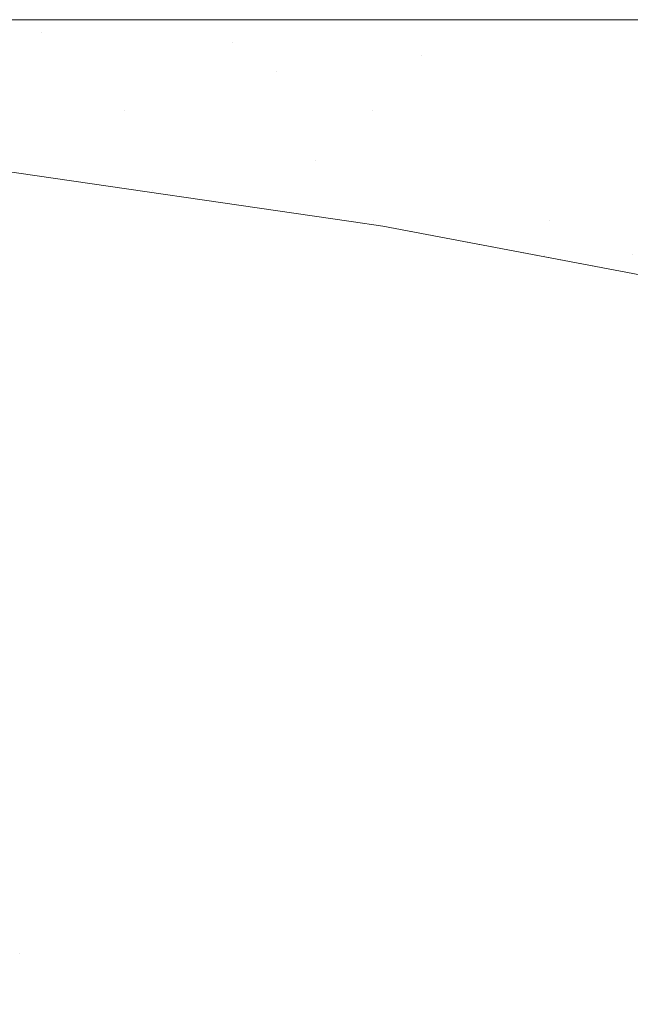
# Model space of a CAD drawing. Header units: centimetres. Extents: x -62 to 63, y 4 to 6.
# Tile 216 of 256: x -20.1675 to -20.1469, y 5.967 to 6.0002. Entities that reach past the tile are written whole.
import ezdxf

# ---------------------------------------------------------------- set-up
doc = ezdxf.new("R2010")
doc.units = ezdxf.units.CM
doc.header["$LTSCALE"] = 2.54
doc.layers.add('Lucido design-1', color=7, linetype='Continuous')

# ---------------------------------------------------------------- blocks, each defined once
blk = doc.blocks.new('Gruppo-4-1')
at = {"color": 7, "linetype": 'Continuous', "lineweight": 9}
for points, invisible_edges in [([(-61.851453, 6.000144, -2276.319046), (-11.919521, 6.000212, -2276.32217), (-36.885487, 6.000212, -2276.32217)], 9), ([(-61.851453, 6.000144, -2276.319046), (62.978378, 6.000144, -2276.319046), (13.046446, 6.000212, -2276.32217), (-11.919521, 6.000212, -2276.32217)], 11), ([(-36.885487, 6.000212, -2276.32217), (-20.108622, 6.000212, -2276.58283), (-20.124743, 6.000212, -2276.590258)], 9), ([(-36.885487, 6.000212, -2276.32217), (-20.044865, 6.000212, -2276.559498), (-20.053408, 6.000212, -2276.562274), (-20.068416, 6.000212, -2276.567152)], 9), ([(-20.068416, 6.000212, -2276.567152), (-20.089236, 6.000212, -2276.574814), (-36.885487, 6.000212, -2276.32217)], 10), ([(-20.124743, 6.000212, -2276.590258), (-20.13894, 6.000212, -2276.597476), (-36.885487, 6.000212, -2276.32217)], 10), ([(-20.13894, 6.000212, -2276.597476), (-20.151441, 6.000212, -2276.604453), (-36.885487, 6.000212, -2276.32217)], 10), ([(-36.885487, 6.000212, -2276.32217), (-20.018401, 6.000212, -2276.552008), (-20.044865, 6.000212, -2276.559498)], 9), ([(-20.151441, 6.000212, -2276.604453), (-20.162454, 6.000212, -2276.611172), (-36.885487, 6.000212, -2276.32217)], 10), ([(-36.885487, 6.000212, -2276.32217), (-19.988853, 6.000212, -2276.544859), (-20.018401, 6.000212, -2276.552008)], 9), ([(-20.162454, 6.000212, -2276.611172), (-20.172166, 6.000212, -2276.617629), (-36.885487, 6.000212, -2276.32217)], 10), ([(-36.885487, 6.000212, -2276.32217), (-19.956145, 6.000212, -2276.538267), (-19.97734, 6.000212, -2276.542539), (-19.988853, 6.000212, -2276.544859)], 9), ([(-36.885487, 6.000212, -2276.32217), (-19.920337, 6.000212, -2276.532478), (-19.956145, 6.000212, -2276.538267)], 9), ([(-36.885487, 6.000212, -2276.32217), (-19.881663, 6.000212, -2276.527754), (-19.902965, 6.000212, -2276.530356)], 9), ([(-19.902965, 6.000212, -2276.530356), (-19.920337, 6.000212, -2276.532478), (-36.885487, 6.000212, -2276.32217)], 10), ([(-36.885487, 6.000212, -2276.32217), (-19.797695, 6.000212, -2276.522484), (-19.833747, 6.000212, -2276.524053)], 9), ([(-36.885487, 6.000212, -2276.32217), (-19.840565, 6.000212, -2276.52435), (-19.881663, 6.000212, -2276.527754)], 9), ([(-19.77134, 6.000212, -2276.52217), (-19.797695, 6.000212, -2276.522484), (-36.885487, 6.000212, -2276.32217), (-11.919521, 6.000212, -2276.32217)], 10), ([(-19.833747, 6.000212, -2276.524053), (-19.840565, 6.000212, -2276.52435), (-36.885487, 6.000212, -2276.32217)], 10), ([(-20.089236, 6.000212, -2276.574814), (-20.108622, 6.000212, -2276.58283), (-36.885487, 6.000212, -2276.32217)], 10), ([(-20.172166, 6.000212, -2276.617629), (-20.162454, 6.000212, -2276.611172), (-20.179715, 6.000163, -2276.629523)], 10), ([(-20.162454, 6.000212, -2276.611172), (-20.151441, 6.000212, -2276.604453), (-20.179715, 6.000163, -2276.629523)], 10), ([(-20.151441, 6.000212, -2276.604453), (-20.13894, 6.000212, -2276.597476), (-20.120044, 6.000163, -2276.592717), (-20.179715, 6.000163, -2276.629523)], 14), ([(-61.851453, 6.000144, -2276.319046), (-61.851453, 6.000117, -2276.317808), (62.978378, 6.000117, -2276.317808), (62.978378, 6.000144, -2276.319046)], 10), ([(62.978378, 6.000117, -2276.317808), (-61.851453, 6.000117, -2276.317808), (-61.851453, 5.999831, -2276.313454), (62.978378, 5.999831, -2276.313454)], 5), ([(-20.120044, 6.000163, -2276.592717), (-20.114518, 6.000017, -2276.594769), (-20.173244, 6.000017, -2276.630991), (-20.179715, 6.000163, -2276.629523)], 15), ([(-20.17197, 5.999434, -2276.643864), (-20.173244, 6.000017, -2276.630991), (-20.166792, 5.999774, -2276.632454)], 11), ([(-20.166792, 5.999774, -2276.632454), (-20.173244, 6.000017, -2276.630991), (-20.114518, 6.000017, -2276.594769), (-20.109009, 5.999774, -2276.596814)], 15), ([(62.978378, 5.999831, -2276.313454), (-61.851453, 5.999831, -2276.313454), (-61.851453, 5.999356, -2276.309117), (62.978378, 5.999356, -2276.309117)], 5), ([(-20.166792, 5.999774, -2276.632454), (-20.160368, 5.999434, -2276.633912), (-20.17197, 5.999434, -2276.643864)], 11), ([(-20.166792, 5.999774, -2276.632454), (-20.109009, 5.999774, -2276.596814), (-20.133786, 5.999434, -2276.615381)], 11), ([(-20.133786, 5.999434, -2276.615381), (-20.160368, 5.999434, -2276.633912), (-20.166792, 5.999774, -2276.632454)], 11), ([(62.978378, 5.999356, -2276.309117), (-61.851453, 5.999356, -2276.309117), (-61.851453, 5.998693, -2276.304805), (62.978378, 5.998693, -2276.304805)], 5), ([(-20.158864, 5.99847, -2276.646426), (-20.168847, 5.99847, -2276.65645), (-20.18229, 5.999434, -2276.654228), (-20.17197, 5.999434, -2276.643864)], 15), ([(-20.158864, 5.99847, -2276.646426), (-20.17197, 5.999434, -2276.643864), (-20.160368, 5.999434, -2276.633912)], 11), ([(-20.160368, 5.999434, -2276.633912), (-20.153981, 5.998999, -2276.635361), (-20.158864, 5.99847, -2276.646426)], 11), ([(-20.153981, 5.998999, -2276.635361), (-20.160368, 5.999434, -2276.633912), (-20.133786, 5.999434, -2276.615381), (-20.127836, 5.998999, -2276.617134)], 15), ([(-20.153981, 5.998999, -2276.635361), (-20.147641, 5.99847, -2276.636799), (-20.158864, 5.99847, -2276.646426)], 11), ([(-20.153981, 5.998999, -2276.635361), (-20.127836, 5.998999, -2276.617134), (-20.135291, 5.99847, -2276.627605)], 11), ([(-20.135291, 5.99847, -2276.627605), (-20.147641, 5.99847, -2276.636799), (-20.153981, 5.998999, -2276.635361)], 11), ([(62.978378, 5.998693, -2276.304805), (-61.851453, 5.998693, -2276.304805), (-61.851453, 5.997842, -2276.300526), (62.978378, 5.997842, -2276.300526)], 5), ([(-20.16399, 5.997135, -2276.668668), (-20.170956, 5.997135, -2276.678998), (-20.184693, 5.99847, -2276.677514), (-20.177487, 5.99847, -2276.666829)], 15), ([(-20.177487, 5.99847, -2276.666829), (-20.168847, 5.99847, -2276.65645), (-20.155637, 5.997135, -2276.658634), (-20.16399, 5.997135, -2276.668668)], 15), ([(-20.155637, 5.997135, -2276.658634), (-20.168847, 5.99847, -2276.65645), (-20.158864, 5.99847, -2276.646426)], 11), ([(-20.158864, 5.99847, -2276.646426), (-20.152392, 5.997848, -2276.647691), (-20.155637, 5.997135, -2276.658634)], 11), ([(-20.152392, 5.997848, -2276.647691), (-20.158864, 5.99847, -2276.646426), (-20.147641, 5.99847, -2276.636799), (-20.141357, 5.997848, -2276.638225)], 15), ([(-20.141357, 5.997848, -2276.638225), (-20.147641, 5.99847, -2276.636799), (-20.135291, 5.99847, -2276.627605), (-20.129213, 5.997848, -2276.629184)], 15), ([(62.978378, 5.997842, -2276.300526), (-61.851453, 5.997842, -2276.300526), (-61.851453, 5.996805, -2276.296288), (62.978378, 5.996805, -2276.296288)], 5), ([(-20.152392, 5.997848, -2276.647691), (-20.145986, 5.997135, -2276.648943), (-20.155637, 5.997135, -2276.658634)], 11), ([(-20.141357, 5.997848, -2276.638225), (-20.135136, 5.997135, -2276.639636), (-20.145986, 5.997135, -2276.648943), (-20.152392, 5.997848, -2276.647691)], 15), ([(-20.182838, 5.997135, -2276.711219), (-20.180434, 5.997135, -2276.700332), (-20.166695, 5.995446, -2276.701066), (-20.169019, 5.995446, -2276.711587)], 15), ([(-20.162853, 5.995446, -2276.690667), (-20.166695, 5.995446, -2276.701066), (-20.180434, 5.997135, -2276.700332), (-20.176458, 5.997135, -2276.689572)], 15), ([(-20.176458, 5.997135, -2276.689572), (-20.170956, 5.997135, -2276.678998), (-20.157536, 5.995446, -2276.680448), (-20.162853, 5.995446, -2276.690667)], 15), ([(-20.157536, 5.995446, -2276.680448), (-20.170956, 5.997135, -2276.678998), (-20.16399, 5.997135, -2276.668668)], 11), ([(-20.16399, 5.997135, -2276.668668), (-20.157354, 5.996334, -2276.669573), (-20.157536, 5.995446, -2276.680448)], 11), ([(-20.157354, 5.996334, -2276.669573), (-20.16399, 5.997135, -2276.668668), (-20.155637, 5.997135, -2276.658634), (-20.149142, 5.996334, -2276.659708)], 15), ([(-20.149142, 5.996334, -2276.659708), (-20.155637, 5.997135, -2276.658634), (-20.145986, 5.997135, -2276.648943), (-20.139654, 5.996334, -2276.650181)], 15), ([(62.978378, 5.996805, -2276.296288), (-61.851453, 5.996805, -2276.296288), (-61.851453, 5.995584, -2276.292099), (62.978378, 5.995584, -2276.292099)], 5), ([(-20.157354, 5.996334, -2276.669573), (-20.150804, 5.995446, -2276.670465), (-20.157536, 5.995446, -2276.680448)], 11), ([(-20.149142, 5.996334, -2276.659708), (-20.142731, 5.995446, -2276.660768), (-20.150804, 5.995446, -2276.670465), (-20.157354, 5.996334, -2276.669573)], 15), ([(-20.139654, 5.996334, -2276.650181), (-20.133404, 5.995446, -2276.651402), (-20.142731, 5.995446, -2276.660768), (-20.149142, 5.996334, -2276.659708)], 15), ([(62.978378, 5.995584, -2276.292099), (-61.851453, 5.995584, -2276.292099), (-61.851453, 5.994181, -2276.287968), (62.978378, 5.994181, -2276.287968)], 5), ([(-20.163362, 5.99406, -2276.931524), (-20.170111, 5.995028, -2276.931524), (-20.169936, 5.99526, -2276.928414), (-20.163171, 5.994289, -2276.928414)], 15), ([(-20.163171, 5.994289, -2276.928414), (-20.169936, 5.99526, -2276.928414), (-20.169831, 5.995399, -2276.925294), (-20.163056, 5.994427, -2276.925294)], 15), ([(-20.163056, 5.994427, -2276.925294), (-20.169831, 5.995399, -2276.925294), (-20.169809, 5.995357, -2276.92217), (-20.15635, 5.993398, -2276.92217)], 11), ([(-20.15635, 5.993398, -2276.72217), (-20.169809, 5.995357, -2276.72217), (-20.169019, 5.995446, -2276.711587)], 10), ([(-20.15635, 5.993398, -2276.92217), (-20.169809, 5.995357, -2276.92217), (-20.169809, 5.995357, -2276.72217), (-20.15635, 5.993398, -2276.72217)], 10), ([(-20.169019, 5.995446, -2276.711587), (-20.155595, 5.99342, -2276.711944), (-20.15635, 5.993398, -2276.72217)], 11), ([(-20.169019, 5.995446, -2276.711587), (-20.166695, 5.995446, -2276.701066), (-20.15335, 5.99342, -2276.701778), (-20.155595, 5.99342, -2276.711944)], 15), ([(-20.149638, 5.99342, -2276.69173), (-20.15335, 5.99342, -2276.701778), (-20.166695, 5.995446, -2276.701066), (-20.162853, 5.995446, -2276.690667)], 15), ([(-20.149638, 5.99342, -2276.69173), (-20.162853, 5.995446, -2276.690667), (-20.157536, 5.995446, -2276.680448)], 11), ([(-20.157536, 5.995446, -2276.680448), (-20.150966, 5.994473, -2276.681158), (-20.149638, 5.99342, -2276.69173)], 11), ([(-20.150966, 5.994473, -2276.681158), (-20.157536, 5.995446, -2276.680448), (-20.150804, 5.995446, -2276.670465), (-20.144349, 5.994473, -2276.671345)], 15), ([(-20.144349, 5.994473, -2276.671345), (-20.150804, 5.995446, -2276.670465), (-20.142731, 5.995446, -2276.660768), (-20.136413, 5.994473, -2276.661813)], 15), ([(-20.163629, 5.99374, -2276.934621), (-20.170354, 5.994704, -2276.934621), (-20.170111, 5.995028, -2276.931524), (-20.163362, 5.99406, -2276.931524)], 15), ([(-20.16397, 5.99333, -2276.9377), (-20.170666, 5.99429, -2276.9377), (-20.170354, 5.994704, -2276.934621), (-20.163629, 5.99374, -2276.934621)], 15), ([(-20.164385, 5.992831, -2276.940757), (-20.171046, 5.993786, -2276.940757), (-20.170666, 5.99429, -2276.9377), (-20.16397, 5.99333, -2276.9377)], 15), ([(-20.163171, 5.994289, -2276.928414), (-20.156513, 5.993238, -2276.928414), (-20.15672, 5.993011, -2276.931524), (-20.163362, 5.99406, -2276.931524)], 15), ([(-20.163056, 5.994427, -2276.925294), (-20.156388, 5.993374, -2276.925294), (-20.156513, 5.993238, -2276.928414), (-20.163171, 5.994289, -2276.928414)], 15), ([(-20.15635, 5.993398, -2276.92217), (-20.156388, 5.993374, -2276.925294), (-20.163056, 5.994427, -2276.925294)], 11), ([(-20.144349, 5.994473, -2276.671345), (-20.137995, 5.99342, -2276.67221), (-20.1445, 5.99342, -2276.681856), (-20.150966, 5.994473, -2276.681158)], 15), ([(-20.150966, 5.994473, -2276.681158), (-20.1445, 5.99342, -2276.681856), (-20.149638, 5.99342, -2276.69173)], 11), ([(62.978378, 5.994181, -2276.287968), (-61.851453, 5.994181, -2276.287968), (-61.851453, 5.9926, -2276.283902), (62.978378, 5.9926, -2276.283902)], 5), ([(-20.163362, 5.99406, -2276.931524), (-20.15672, 5.993011, -2276.931524), (-20.157009, 5.992694, -2276.934621), (-20.163629, 5.99374, -2276.934621)], 15), ([(-20.164873, 5.992245, -2276.943786), (-20.171492, 5.993194, -2276.943786), (-20.171046, 5.993786, -2276.940757), (-20.164385, 5.992831, -2276.940757)], 15), ([(-20.163629, 5.99374, -2276.934621), (-20.157009, 5.992694, -2276.934621), (-20.15738, 5.992289, -2276.9377), (-20.16397, 5.99333, -2276.9377)], 15), ([(-20.16397, 5.99333, -2276.9377), (-20.15738, 5.992289, -2276.9377), (-20.157831, 5.991795, -2276.940757), (-20.164385, 5.992831, -2276.940757)], 15), ([(-20.150193, 5.991883, -2276.931524), (-20.15672, 5.993011, -2276.931524), (-20.156513, 5.993238, -2276.928414), (-20.149969, 5.992107, -2276.928414)], 15), ([(-20.149969, 5.992107, -2276.928414), (-20.156513, 5.993238, -2276.928414), (-20.156388, 5.993374, -2276.925294), (-20.149835, 5.992242, -2276.925294)], 15), ([(-20.156388, 5.993374, -2276.925294), (-20.15635, 5.993398, -2276.92217), (-20.155277, 5.993241, -2276.92217)], 9), ([(-20.149835, 5.992242, -2276.925294), (-20.156388, 5.993374, -2276.925294), (-20.155277, 5.993241, -2276.92217)], 11), ([(-20.155277, 5.993241, -2276.72217), (-20.15635, 5.993398, -2276.72217), (-20.155595, 5.99342, -2276.711944)], 10), ([(-20.15635, 5.993398, -2276.72217), (-20.155277, 5.993241, -2276.72217), (-20.155277, 5.993241, -2276.92217), (-20.15635, 5.993398, -2276.92217)], 10), ([(-20.155595, 5.99342, -2276.711944), (-20.142631, 5.991079, -2276.712289), (-20.143374, 5.990984, -2276.72217)], 11), ([(-20.143374, 5.990984, -2276.72217), (-20.155277, 5.993241, -2276.72217), (-20.155595, 5.99342, -2276.711944)], 10), ([(-20.155595, 5.99342, -2276.711944), (-20.15335, 5.99342, -2276.701778), (-20.146845, 5.992287, -2276.702125)], 11), ([(-20.146845, 5.992287, -2276.702125), (-20.142631, 5.991079, -2276.712289), (-20.155595, 5.99342, -2276.711944)], 11), ([(-20.155277, 5.993241, -2276.72217), (-20.143374, 5.990984, -2276.72217), (-20.143374, 5.990984, -2276.92217), (-20.149806, 5.992204, -2276.92217)], 10), ([(-20.149806, 5.992204, -2276.92217), (-20.155277, 5.993241, -2276.92217), (-20.155277, 5.993241, -2276.72217)], 10), ([(-20.155277, 5.993241, -2276.92217), (-20.149806, 5.992204, -2276.92217), (-20.149835, 5.992242, -2276.925294)], 10), ([(-20.146845, 5.992287, -2276.702125), (-20.15335, 5.99342, -2276.701778), (-20.149638, 5.99342, -2276.69173), (-20.143196, 5.992287, -2276.692248)], 15), ([(-20.143196, 5.992287, -2276.692248), (-20.149638, 5.99342, -2276.69173), (-20.1445, 5.99342, -2276.681856), (-20.138146, 5.992287, -2276.682543)], 15), ([(-20.165433, 5.991573, -2276.946785), (-20.172003, 5.992515, -2276.946785), (-20.171492, 5.993194, -2276.943786), (-20.164873, 5.992245, -2276.943786)], 15), ([(-20.150504, 5.99157, -2276.934621), (-20.157009, 5.992694, -2276.934621), (-20.15672, 5.993011, -2276.931524), (-20.150193, 5.991883, -2276.931524)], 15), ([(62.978378, 5.9926, -2276.283902), (-61.851453, 5.9926, -2276.283902), (-61.851453, 5.990843, -2276.279908), (62.978378, 5.990843, -2276.279908)], 5), ([(-20.164385, 5.992831, -2276.940757), (-20.157831, 5.991795, -2276.940757), (-20.15836, 5.991216, -2276.943786), (-20.164873, 5.992245, -2276.943786)], 15), ([(-20.150903, 5.99117, -2276.9377), (-20.15738, 5.992289, -2276.9377), (-20.157009, 5.992694, -2276.934621), (-20.150504, 5.99157, -2276.934621)], 15), ([(-20.166062, 5.990818, -2276.94975), (-20.172577, 5.991752, -2276.94975), (-20.172003, 5.992515, -2276.946785), (-20.165433, 5.991573, -2276.946785)], 15), ([(-20.164873, 5.992245, -2276.943786), (-20.15836, 5.991216, -2276.943786), (-20.158967, 5.990552, -2276.946785), (-20.165433, 5.991573, -2276.946785)], 15), ([(-20.151389, 5.990683, -2276.940757), (-20.157831, 5.991795, -2276.940757), (-20.15738, 5.992289, -2276.9377), (-20.150903, 5.99117, -2276.9377)], 15), ([(-20.149835, 5.992242, -2276.925294), (-20.143404, 5.991034, -2276.925294), (-20.143548, 5.990901, -2276.928414), (-20.149969, 5.992107, -2276.928414)], 15), ([(-20.149806, 5.992204, -2276.92217), (-20.143374, 5.990984, -2276.92217), (-20.143404, 5.991034, -2276.925294), (-20.149835, 5.992242, -2276.925294)], 14), ([(-20.149969, 5.992107, -2276.928414), (-20.143548, 5.990901, -2276.928414), (-20.143787, 5.99068, -2276.931524), (-20.150193, 5.991883, -2276.931524)], 15), ([(-20.166759, 5.98998, -2276.952675), (-20.173214, 5.990906, -2276.952675), (-20.172577, 5.991752, -2276.94975), (-20.166062, 5.990818, -2276.94975)], 15), ([(-20.165433, 5.991573, -2276.946785), (-20.158967, 5.990552, -2276.946785), (-20.15965, 5.989805, -2276.94975), (-20.166062, 5.990818, -2276.94975)], 15), ([(-20.151959, 5.99011, -2276.943786), (-20.15836, 5.991216, -2276.943786), (-20.157831, 5.991795, -2276.940757), (-20.151389, 5.990683, -2276.940757)], 15), ([(-20.150504, 5.99157, -2276.934621), (-20.14412, 5.990372, -2276.934621), (-20.144547, 5.989976, -2276.9377), (-20.150903, 5.99117, -2276.9377)], 15), ([(-20.150193, 5.991883, -2276.931524), (-20.143787, 5.99068, -2276.931524), (-20.14412, 5.990372, -2276.934621), (-20.150504, 5.99157, -2276.934621)], 15), ([(-20.167522, 5.989064, -2276.955559), (-20.173912, 5.98998, -2276.955559), (-20.173214, 5.990906, -2276.952675), (-20.166759, 5.98998, -2276.952675)], 15), ([(-20.152613, 5.989454, -2276.946785), (-20.158967, 5.990552, -2276.946785), (-20.15836, 5.991216, -2276.943786), (-20.151959, 5.99011, -2276.943786)], 15), ([(-20.150903, 5.99117, -2276.9377), (-20.144547, 5.989976, -2276.9377), (-20.145067, 5.989495, -2276.940757), (-20.151389, 5.990683, -2276.940757)], 15), ([(62.978378, 5.990843, -2276.279908), (-61.851453, 5.990843, -2276.279908), (-61.851453, 5.988913, -2276.275995), (62.978378, 5.988913, -2276.275995)], 5), ([(-20.166062, 5.990818, -2276.94975), (-20.15965, 5.989805, -2276.94975), (-20.160406, 5.988977, -2276.952675), (-20.166759, 5.98998, -2276.952675)], 15), ([(-20.151389, 5.990683, -2276.940757), (-20.145067, 5.989495, -2276.940757), (-20.145677, 5.98893, -2276.943786), (-20.151959, 5.99011, -2276.943786)], 15), ([(-20.153348, 5.988716, -2276.94975), (-20.15965, 5.989805, -2276.94975), (-20.158967, 5.990552, -2276.946785), (-20.152613, 5.989454, -2276.946785)], 15), ([(-20.168349, 5.988071, -2276.958396), (-20.174667, 5.988977, -2276.958396), (-20.173912, 5.98998, -2276.955559), (-20.167522, 5.989064, -2276.955559)], 15), ([(-20.166759, 5.98998, -2276.952675), (-20.160406, 5.988977, -2276.952675), (-20.161234, 5.988071, -2276.955559), (-20.167522, 5.989064, -2276.955559)], 15), ([(-20.151959, 5.99011, -2276.943786), (-20.145677, 5.98893, -2276.943786), (-20.146377, 5.988283, -2276.946785), (-20.152613, 5.989454, -2276.946785)], 15), ([(-20.154162, 5.987898, -2276.952675), (-20.160406, 5.988977, -2276.952675), (-20.15965, 5.989805, -2276.94975), (-20.153348, 5.988716, -2276.94975)], 15), ([(-20.152613, 5.989454, -2276.946785), (-20.146377, 5.988283, -2276.946785), (-20.147163, 5.987555, -2276.94975), (-20.153348, 5.988716, -2276.94975)], 15), ([(62.978378, 5.988913, -2276.275995), (-61.851453, 5.988913, -2276.275995), (-61.851453, 5.986815, -2276.27217), (62.978378, 5.986815, -2276.27217)], 5), ([(-20.167522, 5.989064, -2276.955559), (-20.161234, 5.988071, -2276.955559), (-20.162131, 5.987088, -2276.958396), (-20.168349, 5.988071, -2276.958396)], 15), ([(-20.155054, 5.987003, -2276.955559), (-20.161234, 5.988071, -2276.955559), (-20.160406, 5.988977, -2276.952675), (-20.154162, 5.987898, -2276.952675)], 15), ([(-20.153348, 5.988716, -2276.94975), (-20.147163, 5.987555, -2276.94975), (-20.148035, 5.986748, -2276.952675), (-20.154162, 5.987898, -2276.952675)], 15), ([(-20.141103, 5.986323, -2276.94975), (-20.147163, 5.987555, -2276.94975), (-20.146377, 5.988283, -2276.946785), (-20.140266, 5.987041, -2276.946785)], 15), ([(-20.168349, 5.988071, -2276.958396), (-20.162131, 5.987088, -2276.958396), (-20.163096, 5.986033, -2276.961185), (-20.169238, 5.987003, -2276.961185)], 15), ([(-20.15602, 5.986033, -2276.958396), (-20.162131, 5.987088, -2276.958396), (-20.161234, 5.988071, -2276.955559), (-20.155054, 5.987003, -2276.955559)], 15), ([(-20.154162, 5.987898, -2276.952675), (-20.148035, 5.986748, -2276.952675), (-20.148989, 5.985864, -2276.955559), (-20.155054, 5.987003, -2276.955559)], 15), ([(-20.14203, 5.985528, -2276.952675), (-20.148035, 5.986748, -2276.952675), (-20.147163, 5.987555, -2276.94975), (-20.141103, 5.986323, -2276.94975)], 15), ([(-20.169238, 5.987003, -2276.961185), (-20.163096, 5.986033, -2276.961185), (-20.164125, 5.984907, -2276.963922), (-20.170187, 5.985864, -2276.963922)], 15), ([(-20.157059, 5.98499, -2276.961185), (-20.163096, 5.986033, -2276.961185), (-20.162131, 5.987088, -2276.958396), (-20.15602, 5.986033, -2276.958396)], 15), ([(-20.155054, 5.987003, -2276.955559), (-20.148989, 5.985864, -2276.955559), (-20.150024, 5.984907, -2276.958396), (-20.15602, 5.986033, -2276.958396)], 15), ([(62.978378, 5.986815, -2276.27217), (-61.851453, 5.986815, -2276.27217), (-61.851453, 5.984551, -2276.26844), (62.978378, 5.984551, -2276.26844)], 5), ([(-20.143046, 5.984657, -2276.955559), (-20.148989, 5.985864, -2276.955559), (-20.148035, 5.986748, -2276.952675), (-20.14203, 5.985528, -2276.952675)], 15), ([(-20.158167, 5.983878, -2276.963922), (-20.164125, 5.984907, -2276.963922), (-20.163096, 5.986033, -2276.961185), (-20.157059, 5.98499, -2276.961185)], 15), ([(-20.15602, 5.986033, -2276.958396), (-20.150024, 5.984907, -2276.958396), (-20.151135, 5.983878, -2276.961185), (-20.157059, 5.98499, -2276.961185)], 15), ([(-20.170187, 5.985864, -2276.963922), (-20.164125, 5.984907, -2276.963922), (-20.165216, 5.983713, -2276.966604), (-20.171192, 5.984657, -2276.966604)], 15), ([(-20.144147, 5.983713, -2276.958396), (-20.150024, 5.984907, -2276.958396), (-20.148989, 5.985864, -2276.955559), (-20.143046, 5.984657, -2276.955559)], 15), ([(-20.159342, 5.982698, -2276.966604), (-20.165216, 5.983713, -2276.966604), (-20.164125, 5.984907, -2276.963922), (-20.158167, 5.983878, -2276.963922)], 15), ([(-20.157059, 5.98499, -2276.961185), (-20.151135, 5.983878, -2276.961185), (-20.152321, 5.98278, -2276.963922), (-20.158167, 5.983878, -2276.963922)], 15), ([(-20.14533, 5.982698, -2276.961185), (-20.151135, 5.983878, -2276.961185), (-20.150024, 5.984907, -2276.958396), (-20.144147, 5.983713, -2276.958396)], 15), ([(-20.171192, 5.984657, -2276.966604), (-20.165216, 5.983713, -2276.966604), (-20.166366, 5.982454, -2276.969229), (-20.172252, 5.983384, -2276.969229)], 15), ([(62.978378, 5.984551, -2276.26844), (-61.851453, 5.984551, -2276.26844), (-61.851453, 5.982127, -2276.264812), (62.978378, 5.982127, -2276.264812)], 5), ([(-20.160581, 5.981455, -2276.969229), (-20.166366, 5.982454, -2276.969229), (-20.165216, 5.983713, -2276.966604), (-20.159342, 5.982698, -2276.966604)], 15), ([(-20.158167, 5.983878, -2276.963922), (-20.152321, 5.98278, -2276.963922), (-20.153578, 5.981616, -2276.966604), (-20.159342, 5.982698, -2276.966604)], 15), ([(-20.146592, 5.981616, -2276.963922), (-20.152321, 5.98278, -2276.963922), (-20.151135, 5.983878, -2276.961185), (-20.14533, 5.982698, -2276.961185)], 15), ([(-20.172252, 5.983384, -2276.969229), (-20.166366, 5.982454, -2276.969229), (-20.167572, 5.981134, -2276.971794), (-20.173364, 5.982048, -2276.971794)], 15), ([(-20.159342, 5.982698, -2276.966604), (-20.153578, 5.981616, -2276.966604), (-20.154904, 5.980389, -2276.969229), (-20.160581, 5.981455, -2276.969229)], 15), ([(-20.14793, 5.980468, -2276.966604), (-20.153578, 5.981616, -2276.966604), (-20.152321, 5.98278, -2276.963922), (-20.146592, 5.981616, -2276.963922)], 15), ([(-20.16188, 5.98015, -2276.971794), (-20.167572, 5.981134, -2276.971794), (-20.166366, 5.982454, -2276.969229), (-20.160581, 5.981455, -2276.969229)], 15), ([(62.978378, 5.982127, -2276.264812), (-61.851453, 5.982127, -2276.264812), (-61.851453, 5.979547, -2276.261294), (62.978378, 5.979547, -2276.261294)], 5), ([(-20.149341, 5.979258, -2276.969229), (-20.154904, 5.980389, -2276.969229), (-20.153578, 5.981616, -2276.966604), (-20.14793, 5.980468, -2276.966604)], 15), ([(-20.146592, 5.981616, -2276.963922), (-20.140985, 5.980389, -2276.963922), (-20.142402, 5.979258, -2276.966604), (-20.14793, 5.980468, -2276.966604)], 15), ([(-20.160581, 5.981455, -2276.969229), (-20.154904, 5.980389, -2276.969229), (-20.156294, 5.979101, -2276.971794), (-20.16188, 5.98015, -2276.971794)], 15), ([(-20.163237, 5.978788, -2276.974297), (-20.168832, 5.979755, -2276.974297), (-20.167572, 5.981134, -2276.971794), (-20.16188, 5.98015, -2276.971794)], 15), ([(-20.15082, 5.977989, -2276.971794), (-20.156294, 5.979101, -2276.971794), (-20.154904, 5.980389, -2276.969229), (-20.149341, 5.979258, -2276.969229)], 15), ([(-20.14793, 5.980468, -2276.966604), (-20.142402, 5.979258, -2276.966604), (-20.143896, 5.978067, -2276.969229), (-20.149341, 5.979258, -2276.969229)], 15), ([(-20.16188, 5.98015, -2276.971794), (-20.156294, 5.979101, -2276.971794), (-20.157746, 5.977757, -2276.974297), (-20.163237, 5.978788, -2276.974297)], 15), ([(-20.164648, 5.977372, -2276.976736), (-20.170142, 5.978321, -2276.976736), (-20.168832, 5.979755, -2276.974297), (-20.163237, 5.978788, -2276.974297)], 15), ([(62.978378, 5.979547, -2276.261294), (-61.851453, 5.979547, -2276.261294), (-61.851453, 5.976816, -2276.257891), (62.978378, 5.976816, -2276.257891)], 5), ([(-20.149341, 5.979258, -2276.969229), (-20.143896, 5.978067, -2276.969229), (-20.145463, 5.976817, -2276.971794), (-20.15082, 5.977989, -2276.971794)], 15), ([(-20.152366, 5.976664, -2276.974297), (-20.157746, 5.977757, -2276.974297), (-20.156294, 5.979101, -2276.971794), (-20.15082, 5.977989, -2276.971794)], 15), ([(-20.163237, 5.978788, -2276.974297), (-20.157746, 5.977757, -2276.974297), (-20.159257, 5.976359, -2276.976736), (-20.164648, 5.977372, -2276.976736)], 15), ([(-20.166111, 5.975904, -2276.979109), (-20.1715, 5.976835, -2276.979109), (-20.170142, 5.978321, -2276.976736), (-20.164648, 5.977372, -2276.976736)], 15), ([(-20.15082, 5.977989, -2276.971794), (-20.145463, 5.976817, -2276.971794), (-20.1471, 5.975511, -2276.974297), (-20.152366, 5.976664, -2276.974297)], 15), ([(-20.153973, 5.975286, -2276.976736), (-20.159257, 5.976359, -2276.976736), (-20.157746, 5.977757, -2276.974297), (-20.152366, 5.976664, -2276.974297)], 15), ([(-20.164648, 5.977372, -2276.976736), (-20.159257, 5.976359, -2276.976736), (-20.160821, 5.97491, -2276.979109), (-20.166111, 5.975904, -2276.979109)], 15), ([(62.978378, 5.976816, -2276.257891), (-61.851453, 5.976816, -2276.257891), (-61.851453, 5.97394, -2276.254611), (62.978378, 5.97394, -2276.254611)], 5), ([(-20.167621, 5.974388, -2276.981416), (-20.172902, 5.9753, -2276.981416), (-20.1715, 5.976835, -2276.979109), (-20.166111, 5.975904, -2276.979109)], 15), ([(-20.152366, 5.976664, -2276.974297), (-20.1471, 5.975511, -2276.974297), (-20.148802, 5.974154, -2276.976736), (-20.153973, 5.975286, -2276.976736)], 15), ([(-20.141954, 5.974303, -2276.974297), (-20.1471, 5.975511, -2276.974297), (-20.145463, 5.976817, -2276.971794), (-20.140229, 5.975587, -2276.971794)], 15), ([(-20.155638, 5.973857, -2276.979109), (-20.160821, 5.97491, -2276.979109), (-20.159257, 5.976359, -2276.976736), (-20.153973, 5.975286, -2276.976736)], 15), ([(-20.166111, 5.975904, -2276.979109), (-20.160821, 5.97491, -2276.979109), (-20.162438, 5.973414, -2276.981416), (-20.167621, 5.974388, -2276.981416)], 15), ([(-20.153973, 5.975286, -2276.976736), (-20.148802, 5.974154, -2276.976736), (-20.150566, 5.972747, -2276.979109), (-20.155638, 5.973857, -2276.979109)], 15), ([(-20.143749, 5.972967, -2276.976736), (-20.148802, 5.974154, -2276.976736), (-20.1471, 5.975511, -2276.974297), (-20.141954, 5.974303, -2276.974297)], 15), ([(-20.157358, 5.972382, -2276.981416), (-20.162438, 5.973414, -2276.981416), (-20.160821, 5.97491, -2276.979109), (-20.155638, 5.973857, -2276.979109)], 15), ([(-20.167621, 5.974388, -2276.981416), (-20.162438, 5.973414, -2276.981416), (-20.164102, 5.971874, -2276.983655), (-20.169176, 5.972827, -2276.983655)], 15), ([(62.978378, 5.97394, -2276.254611), (-61.851453, 5.97394, -2276.254611), (-61.851453, 5.970923, -2276.251459), (62.978378, 5.970923, -2276.251459)], 5), ([(-20.145609, 5.971583, -2276.979109), (-20.150566, 5.972747, -2276.979109), (-20.148802, 5.974154, -2276.976736), (-20.143749, 5.972967, -2276.976736)], 15), ([(-20.155638, 5.973857, -2276.979109), (-20.150566, 5.972747, -2276.979109), (-20.152388, 5.971294, -2276.981416), (-20.157358, 5.972382, -2276.981416)], 15), ([(-20.159129, 5.970863, -2276.983655), (-20.164102, 5.971874, -2276.983655), (-20.162438, 5.973414, -2276.981416), (-20.157358, 5.972382, -2276.981416)], 15), ([(-20.169176, 5.972827, -2276.983655), (-20.164102, 5.971874, -2276.983655), (-20.16581, 5.970292, -2276.985824), (-20.170772, 5.971224, -2276.985824)], 15), ([(-20.14753, 5.970153, -2276.981416), (-20.152388, 5.971294, -2276.981416), (-20.150566, 5.972747, -2276.979109), (-20.145609, 5.971583, -2276.979109)], 15), ([(-20.157358, 5.972382, -2276.981416), (-20.152388, 5.971294, -2276.981416), (-20.154263, 5.969798, -2276.983655), (-20.159129, 5.970863, -2276.983655)], 15), ([(-20.160947, 5.969304, -2276.985824), (-20.16581, 5.970292, -2276.985824), (-20.164102, 5.971874, -2276.983655), (-20.159129, 5.970863, -2276.983655)], 15), ([(-20.149508, 5.968681, -2276.983655), (-20.154263, 5.969798, -2276.983655), (-20.152388, 5.971294, -2276.981416), (-20.14753, 5.970153, -2276.981416)], 15), ([(-20.145609, 5.971583, -2276.979109), (-20.140772, 5.970366, -2276.979109), (-20.14279, 5.968961, -2276.981416), (-20.14753, 5.970153, -2276.981416)], 15), ([(-20.170772, 5.971224, -2276.985824), (-20.16581, 5.970292, -2276.985824), (-20.167559, 5.968673, -2276.987923)], 11), ([(62.978378, 5.970923, -2276.251459), (-61.851453, 5.970923, -2276.251459), (-61.851453, 5.967771, -2276.248442), (62.978378, 5.967771, -2276.248442)], 5), ([(-20.159129, 5.970863, -2276.983655), (-20.154263, 5.969798, -2276.983655), (-20.156188, 5.968263, -2276.985824), (-20.160947, 5.969304, -2276.985824)], 15), ([(-20.162808, 5.967708, -2276.987923), (-20.167559, 5.968673, -2276.987923), (-20.16581, 5.970292, -2276.985824), (-20.160947, 5.969304, -2276.985824)], 15), ([(-20.14753, 5.970153, -2276.981416), (-20.14279, 5.968961, -2276.981416), (-20.144867, 5.967515, -2276.983655), (-20.149508, 5.968681, -2276.983655)], 15), ([(-20.151538, 5.96717, -2276.985824), (-20.156188, 5.968263, -2276.985824), (-20.154263, 5.969798, -2276.983655), (-20.149508, 5.968681, -2276.983655)], 15), ([(-20.160947, 5.969304, -2276.985824), (-20.156188, 5.968263, -2276.985824), (-20.158159, 5.966691, -2276.987923), (-20.162808, 5.967708, -2276.987923)], 15), ([(-20.164709, 5.966078, -2276.989952), (-20.169345, 5.96702, -2276.989952), (-20.167559, 5.968673, -2276.987923), (-20.162808, 5.967708, -2276.987923)], 15), ([(-20.149508, 5.968681, -2276.983655), (-20.144867, 5.967515, -2276.983655), (-20.147, 5.966029, -2276.985824), (-20.151538, 5.96717, -2276.985824)], 15), ([(-20.153617, 5.965623, -2276.987923), (-20.158159, 5.966691, -2276.987923), (-20.156188, 5.968263, -2276.985824), (-20.151538, 5.96717, -2276.985824)], 15), ([(62.978378, 5.967771, -2276.248442), (-61.851453, 5.967771, -2276.248442), (-61.851453, 5.964491, -2276.245566), (62.978378, 5.964491, -2276.245566)], 5), ([(-20.162808, 5.967708, -2276.987923), (-20.158159, 5.966691, -2276.987923), (-20.160173, 5.965085, -2276.989952), (-20.164709, 5.966078, -2276.989952)], 15), ([(-20.142577, 5.964843, -2276.985824), (-20.147, 5.966029, -2276.985824), (-20.144867, 5.967515, -2276.983655), (-20.140345, 5.966301, -2276.983655)], 15), ([(-20.166646, 5.964416, -2276.99191), (-20.171165, 5.965334, -2276.99191), (-20.169345, 5.96702, -2276.989952), (-20.164709, 5.966078, -2276.989952)], 15), ([(-20.151538, 5.96717, -2276.985824), (-20.147, 5.966029, -2276.985824), (-20.149183, 5.964509, -2276.987923), (-20.153617, 5.965623, -2276.987923)], 15)]:
    blk.add_3dface(points, dxfattribs=dict(at, invisible_edges=invisible_edges))
blk = doc.blocks.new('Gruppo-5-1')
at = {"color": 7}
blk.add_blockref('Gruppo-4-1', (0, 0), dxfattribs=at)

msp = doc.modelspace()

# ---------------------------------------------------------------- block references
at = {"layer": 'Lucido design-1', "color": 7}
msp.add_blockref('Gruppo-5-1', (0, 0), dxfattribs=at)

doc.saveas('drawing.dxf')
